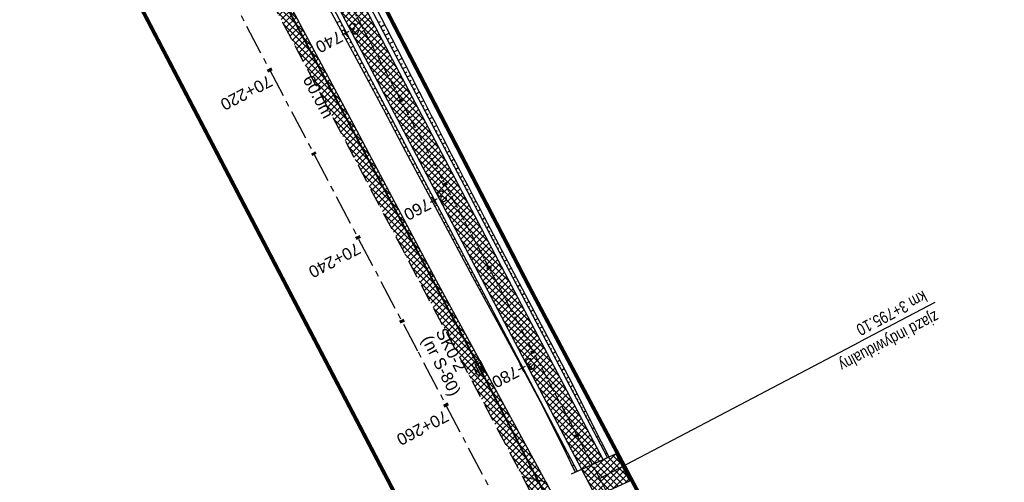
# Model space of a CAD drawing. Header units: metres. Extents: x 7529682 to 7533711, y 5721186 to 5727842.
# Tile 15 of 110: x 7531423 to 7531527, y 5724446 to 5724494. Entities that reach past the tile are written whole.
import ezdxf

# ---------------------------------------------------------------- set-up
doc = ezdxf.new("R2010")
doc.units = ezdxf.units.M
for name, pattern in [('817-dzialki-09-05-04$0$HIDDEN', [0.375, 0.25, -0.125]), ('CENTER', [50.8, 31.75, -6.35, 6.35, -6.35]), ('HIDDEN', [9.525, 6.35, -3.175])]:
    doc.linetypes.add(name, pattern=pattern)
for name, color, linetype in [('C-DROGI-SYTUACJA-ETYKIETY', 7, 'Continuous'), ('D-hatch-pobocza', 131, 'Continuous'), ('D-hatch-zjazdy-BA', 244, 'Continuous'), ('D-hatch-zjazdy-kruszywo', 111, 'Continuous'), ('D-pobocza', 7, 'Continuous'), ('D-skarpa', 7, 'Continuous'), ('D-skarpa-kreskowanie', 7, 'Continuous')]:
    doc.layers.add(name, color=color, linetype=linetype)
doc.layers.add('D-hatch-ciag-pieszo-rowerowy', color=7, linetype='Continuous', lineweight=13, true_color=0xff9f80)
doc.layers.add('D-LR-etap-III', color=7, linetype='817-dzialki-09-05-04$0$HIDDEN', lineweight=50, true_color=0xff1aff)
for name, color, linetype, lineweight in [('D-krawędzie', 7, 'Continuous', 30), ('D-obrzeża', 7, 'Continuous', 30), ('D-oś', 10, 'CENTER', 30), ('D-zjazdy', 7, 'Continuous', 30), ('D-zjazdy-opis', 7, 'Continuous', 30), ('Sieci-T-kanal technologiczny', 4, 'kt kanał technologiczny', 30)]:
    doc.layers.add(name, color=color, linetype=linetype, lineweight=lineweight)
for name, color, linetype, true_color in [('D-opis-KT-dlugosci', 7, 'Continuous', 0xff8000), ('D-opis-KT-studnie', 7, 'Continuous', 0xff8000), ('poprzeczki', 7, 'Continuous', 0x0000c7)]:
    doc.layers.add(name, color=color, linetype=linetype, true_color=true_color)
doc.styles.add('2mm08', font='arial.ttf', dxfattribs={"width": 0.8})
doc.styles.add('ARIAL', font='arial.ttf', dxfattribs={"height": 1})
doc.styles.get("Standard").update_dxf_attribs({"font": 'arial.ttf'})
doc.linetypes.add('kt kanał technologiczny', pattern='A,1,-0.8,["kt",Standard,S=0.5,R=0,X=-0.7,Y=-0.15],-0.3', length=2.1)
pattern_1 = [(45, (0.88535, 0.46493), (-0.33675960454, 0.33675960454), []), (135, (0.88535, 0.46493), (-0.33675960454, -0.33675960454), [])]
pattern_2 = [(45, (0, 0), (-0.33675960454, 0.33675960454), []), (135, (0, 0), (-0.33675960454, -0.33675960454), [])]

# ---------------------------------------------------------------- blocks, each defined once
blk = doc.blocks.new('AeccTickLine')
at = {"color": 0, "linetype": 'ByBlock', "lineweight": -2}
blk.add_line((0, 1), (0, -1), dxfattribs=at)
blk = doc.blocks.new('SKR2')
at = {"layer": 'Sieci-T-kanal technologiczny', "color": 2, "lineweight": 25}
for points in [[(0.03, -0.19), (0.96, -1.15), (0.28, -1.81), (-0.65, -0.84)], [(-0.04, -0.54), (0.61, -1.21), (0.23, -1.57), (-0.41, -0.9)]]:
    blk.add_lwpolyline(points, close=True, dxfattribs=at)
blk.add_lwpolyline([(-0.09, -1.23), (0.28, -0.87)], dxfattribs=at)

msp = doc.modelspace()

# ---------------------------------------------------------------- hatches: boundary and pattern name
at = {"layer": 'D-hatch-ciag-pieszo-rowerowy'}
h = msp.add_hatch(dxfattribs=at)
h.set_pattern_fill('ANSI37', color=256, scale=0.15, style=0)
h.set_pattern_definition(pattern_1)
h.paths.add_polyline_path([(7531426, 5724559.81), (7531399.69, 5724609.94), (7531381.17, 5724645.4), (7531371.15, 5724664.43), (7531369.29, 5724662.58), (7531378.96, 5724644.24), (7531397.48, 5724608.78), (7531423.79, 5724558.65), (7531445.04, 5724518.38), (7531473.71, 5724463.87), (7531482.59, 5724446.95), (7531484.87, 5724447.99), (7531475.92, 5724465.03), (7531447.25, 5724519.54)])
at = {"layer": 'D-hatch-pobocza'}
h = msp.add_hatch(dxfattribs=at)
h.set_pattern_fill('ANSI37', color=256, scale=0.15, style=0)
h.set_pattern_definition(pattern_2)
h.paths.add_polyline_path([(7531410.67, 5724574.2), (7531398.06, 5724598.28), (7531373.71, 5724644.55), (7531366.18, 5724659.13), (7531365.97, 5724658.89), (7531365.5, 5724656.92), (7531373.64, 5724641.45), (7531392.16, 5724606), (7531418.48, 5724555.85), (7531439.73, 5724515.58), (7531476.36, 5724446.19), (7531478.83, 5724445.63), (7531467.27, 5724466.87), (7531457.65, 5724485.09), (7531437.94, 5724521.98), (7531423.89, 5724548.61)])
at = {"layer": 'D-hatch-zjazdy-BA'}
h = msp.add_hatch(dxfattribs=at)
h.set_pattern_fill('ANSI37', color=256, scale=0.15, style=0)
h.set_pattern_definition(pattern_1)
h.paths.add_polyline_path([(7531484.1, 5724444.07), (7531487.63, 5724445.72), (7531486.23, 5724448.6), (7531482.59, 5724446.95)])
at = {"layer": 'D-hatch-zjazdy-kruszywo'}
h = msp.add_hatch(dxfattribs=at)
h.set_pattern_fill('ANSI37', color=256, scale=0.15, style=0)
h.set_pattern_definition(pattern_2)
h.paths.add_polyline_path([(7531478.83, 5724445.63), (7531476.36, 5724446.19), (7531479.93, 5724439.39), (7531481.15, 5724441.17)])

# ---------------------------------------------------------------- linework, layer by layer
at = {"layer": 'D-krawędzie', "linetype": 'HIDDEN', "ltscale": 0.3, "flags": 128}
msp.add_lwpolyline([(7530572.01, 5726166.06), (7530599.74, 5726113.52), (7530641.56, 5726032.01), (7530660.96, 5725995.07), (7530689.13, 5725941.54), (7530707.34, 5725907.03), (7530725.26, 5725873.09), (7530743.97, 5725837.65), (7530770.53, 5725787.12), (7530787.86, 5725754.27), (7530809.9, 5725712.54), (7530824.74, 5725684.39), (7530840.86, 5725653.69), (7530860.68, 5725616.15), (7530865.28, 5725607.39), (7530878.05, 5725583.08), (7530918.17, 5725507.18), (7530950.16, 5725446.31), (7530993.42, 5725364.26), (7531022.77, 5725308.72), (7531053.81, 5725249.87), (7531081.17, 5725197.87), (7531103.9, 5725154.54), (7531128.12, 5725108.45), (7531149.3, 5725068.25), (7531167.38, 5725033.77), (7531197.16, 5724976.99), (7531228.15, 5724918.03), (7531253.15, 5724870.49), (7531286.8, 5724806.65), (7531306.74, 5724768.66), (7531335.09, 5724714.65), (7531357.32, 5724672.44), (7531373.64, 5724641.45), (7531392.16, 5724606), (7531418.48, 5724555.85), (7531439.73, 5724515.58), (7531476.36, 5724446.19), (7531491.8, 5724416.76), (7531531.9, 5724339.93), (7531557.23, 5724291.66), (7531569.85, 5724267.58), (7531591.38, 5724226.55), (7531610, 5724191.1), (7531616.88, 5724178), (7531629.98, 5724153.03), (7531641.01, 5724132.02), (7531664.91, 5724087.62), (7531677.64, 5724064.79), (7531683.11, 5724054.99), (7531686.75, 5724048.18), (7531695.45, 5724031.7), (7531703.75, 5724015.92), (7531709.21, 5724005.51), (7531719.39, 5723986.15), (7531726.3, 5723973), (7531732.74, 5723960.74), (7531735.13, 5723956.19)], dxfattribs=at)
at = {"layer": 'D-LR-etap-III', "ltscale": 10, "flags": 128}
msp.add_lwpolyline([(7531750.47, 5723895.1, 0.4, 0.4, 0), (7531750.5, 5723895.13, 0.4, 0.4, 0), (7531682.71, 5724022.92, 0.4, 0.4, 0), (7531619.18, 5724147.2, 0.4, 0.4, 0), (7531592.31, 5724198.49, 0.4, 0.4, 0), (7531553.26, 5724272.92, 0.4, 0.4, 0), (7531504.02, 5724366.79, 0.4, 0.4, 0), (7531482.09, 5724407.62, 0.4, 0.4, 0), (7531412.35, 5724541.18, 0.4, 0.4, 0), (7531388.46, 5724586.93, 0.4, 0.4, 0), (7531345.12, 5724669.94, 0.4, 0.4, 0), (7531127.66, 5725081.67, 0.4, 0.4, 0), (7531059.25, 5725211.04, 0.4, 0.4, 0), (7531008.01, 5725307.95, 0.4, 0.4, 0), (7530964.18, 5725390.84, 0.4, 0.4, 0), (7530914.56, 5725484.68, 0.4, 0.4, 0), (7530865.24, 5725577.49, 0.4, 0.4, 0), (7530840.09, 5725624.06, 0.4, 0.4, 0), (7530802.56, 5725694.92, 0.4, 0.4, 0), (7530755.54, 5725787.51, 0.4, 0.4, 0), (7530708.72, 5725876.3, 0.4, 0.4, 0), (7530695.12, 5725902.09, 0.4, 0.4, 0), (7530642.91, 5726001.08, 0.4, 0.4, 0), (7530634.93, 5726016.15, 0.4, 0.4, 0), (7530610.82, 5726061.93, 0.4, 0.4, 0), (7530610.82, 5726061.93, 0.4, 0.4, 0), (7530607.21, 5726063.51, 0.4, 0.4, 0), (7530597.42, 5726080.68, 0.4, 0.4, 0), (7530591.16, 5726088.44, 0.4, 0.4, 0), (7530581.28, 5726107.21, 0.4, 0.4, 0), (7530571.29, 5726130.56, 0.4, 0.4, 0), (7530549.55, 5726171.53, 0.4, 0.4, 0), (7530531.01, 5726206.47, 0.4, 0.4, 0), (7530516.46, 5726236.02, 0.4, 0.4, 0), (7530500.8, 5726266.14, 0.4, 0.4, 0), (7530491.35, 5726283.94, 0.4, 0.4, 0), (7530482.4, 5726303.41, 0.4, 0.4, 0), (7530482.4, 5726303.41, 0.4, 0.4, 0), (7530450.41, 5726357.28, 0.4, 0.4, 0), (7530397.76, 5726458.5, 0.4, 0.4, 0), (7530334.71, 5726583.66, 0.4, 0.4, 0), (7530303.94, 5726645.17, 0.4, 0.4, 0), (7530300.51, 5726651.78, 0.4, 0.4, 0), (7530289.21, 5726671.97, 0.4, 0.4, 0), (7530281.54, 5726685.57, 0.4, 0.4, 0), (7530261.37, 5726724.16, 0.4, 0.4, 0), (7530254.03, 5726738.21, 0.4, 0.4, 0), (7530197.22, 5726845.06, 0.4, 0.4, 0), (7530194.71, 5726849.15, 0.4, 0.4, 0), (7530195.92, 5726850.75, 0.4, 0.4, 0), (7530170.55, 5726892.96, 0.4, 0.4, 0), (7530143.17, 5726945.07, 0.4, 0.4, 0), (7530105.06, 5727018.32, 0.4, 0.4, 0), (7530100.06, 5727027.16, 0.4, 0.4, 0), (7530062.32, 5727099.63, 0.4, 0.4, 0), (7530015.38, 5727189.42, 0.4, 0.4, 0), (7529983.21, 5727250.21, 0.4, 0.4, 0), (7529953.28, 5727306.75, 0.4, 0.4, 0), (7529900.67, 5727406.16, 0.4, 0.4, 0), (7529890.63, 5727425.13, 0.4, 0.4, 0), (7529875.16, 5727454.43, 0.4, 0.4, 0), (7529857.56, 5727487.79, 0.4, 0.4, 0), (7529835.19, 5727530.19, 0.4, 0.4, 0), (7529811.74, 5727574.66, 0.4, 0.4, 0), (7529792.1, 5727611.92, 0.4, 0.4, 0), (7529768.07, 5727657.47, 0.4, 0.4, 0), (7529755.21, 5727682.13, 0.4, 0.4, 0), (7529753.31, 5727681.13, 0.4, 0.4, 0), (7529739.21, 5727707.77, 0.4, 0.4, 0), (7529735.39, 5727711.25, 0.4, 0.4, 0), (7529725.42, 5727730.2, 0.4, 0.4, 0), (7529723.55, 5727729.88, 0.4, 0.4, 0), (7529695.57, 5727782.93, 0.4, 0.4, 0), (7529717.68, 5727794.02, 0.4, 0.4, 0), (7529736.27, 5727758.65, 0.4, 0.4, 0), (7529736.27, 5727758.65, 0.4, 0.4, 0), (7529744.51, 5727750.41, 0.4, 0.4, 0), (7529744.51, 5727750.41, 0.4, 0.4, 0), (7529750.28, 5727738.55, 0.4, 0.4, 0), (7529777.11, 5727687.57, 0.4, 0.4, 0), (7529796.52, 5727651.33, 0.4, 0.4, 0), (7529814.94, 5727616.79, 0.4, 0.4, 0), (7529839.01, 5727572.3, 0.4, 0.4, 0), (7529860.62, 5727532.51, 0.4, 0.4, 0), (7529882.35, 5727491.5, 0.4, 0.4, 0), (7529904.87, 5727449.1, 0.4, 0.4, 0), (7529920.75, 5727418.88, 0.4, 0.4, 0), (7529946.68, 5727368.55, 0.4, 0.4, 0), (7529972.02, 5727320.57, 0.4, 0.4, 0), (7529987.74, 5727290.15, 0.4, 0.4, 0), (7529996.5, 5727273.66, 0.4, 0.4, 0), (7530017.54, 5727234.2, 0.4, 0.4, 0), (7530033.05, 5727204.86, 0.4, 0.4, 0), (7530051.62, 5727170.22, 0.4, 0.4, 0), (7530069.28, 5727137.02, 0.4, 0.4, 0), (7530089.39, 5727097.53, 0.4, 0.4, 0), (7530109.71, 5727060.75, 0.4, 0.4, 0), (7530136.77, 5727011.64, 0.4, 0.4, 0), (7530162.45, 5726962.74, 0.4, 0.4, 0), (7530187.67, 5726916.99, 0.4, 0.4, 0), (7530207.82, 5726879.34, 0.4, 0.4, 0), (7530230.63, 5726834.52, 0.4, 0.4, 0), (7530262.29, 5726776.62, 0.4, 0.4, 0), (7530277.51, 5726760.21, 0.4, 0.4, 0), (7530286.04, 5726744.11, 0.4, 0.4, 0), (7530288.1, 5726735.88, 0.4, 0.4, 0), (7530290.39, 5726725.05, 0.4, 0.4, 0), (7530296.18, 5726713.58, 0.4, 0.4, 0), (7530302.73, 5726701.18, 0.4, 0.4, 0), (7530325.69, 5726657.47, 0.4, 0.4, 0), (7530343.24, 5726623.65, 0.4, 0.4, 0), (7530360.23, 5726591.75, 0.4, 0.4, 0), (7530383.21, 5726548.06, 0.4, 0.4, 0), (7530406.02, 5726503.61, 0.4, 0.4, 0), (7530427.46, 5726462.62, 0.4, 0.4, 0), (7530447.93, 5726424.39, 0.4, 0.4, 0), (7530471.13, 5726379.92, 0.4, 0.4, 0), (7530490.5, 5726343.03, 0.4, 0.4, 0), (7530509.5, 5726306.73, 0.4, 0.4, 0), (7530529.89, 5726267.24, 0.4, 0.4, 0), (7530543.85, 5726238.99, 0.4, 0.4, 0), (7530554.81, 5726218.94, 0.4, 0.4, 0), (7530559.03, 5726212.22, 0.4, 0.4, 0), (7530563.06, 5726206.41, 0.4, 0.4, 0), (7530566.93, 5726200.46, 0.4, 0.4, 0), (7530569.77, 5726194.9, 0.4, 0.4, 0), (7530571.47, 5726191.28, 0.4, 0.4, 0), (7530572.84, 5726188.02, 0.4, 0.4, 0), (7530575.3, 5726182.03, 0.4, 0.4, 0), (7530579.74, 5726173.31, 0.4, 0.4, 0), (7530583.3, 5726167.41, 0.4, 0.4, 0), (7530593.4, 5726163.33, 0.4, 0.4, 0), (7530598.62, 5726155.26, 0.4, 0.4, 0), (7530608.26, 5726140.5, 0.4, 0.4, 0), (7530603.27, 5726136.83, 0.4, 0.4, 0), (7530606.53, 5726131.84, 0.4, 0.4, 0), (7530604.24, 5726124.22, 0.4, 0.4, 0), (7530605.85, 5726121.63, 0.4, 0.4, 0), (7530608.97, 5726116.16, 0.4, 0.4, 0), (7530618.11, 5726097.79, 0.4, 0.4, 0), (7530651.21, 5726034.96, 0.4, 0.4, 0), (7530670.24, 5725998.61, 0.4, 0.4, 0), (7530698.08, 5725945.95, 0.4, 0.4, 0), (7530716.51, 5725911.31, 0.4, 0.4, 0), (7530735.22, 5725875.67, 0.4, 0.4, 0), (7530752.5, 5725842.15, 0.4, 0.4, 0), (7530778.31, 5725793.5, 0.4, 0.4, 0), (7530797.5, 5725756.38, 0.4, 0.4, 0), (7530812.52, 5725728.29, 0.4, 0.4, 0), (7530820.04, 5725713.16, 0.4, 0.4, 0), (7530822.42, 5725710.19, 0.4, 0.4, 0), (7530833.15, 5725688.8, 0.4, 0.4, 0), (7530849.63, 5725656.16, 0.4, 0.4, 0), (7530867.98, 5725621.96, 0.4, 0.4, 0), (7530872.63, 5725612.89, 0.4, 0.4, 0), (7530880.35, 5725597.59, 0.4, 0.4, 0), (7530883.84, 5725593.39, 0.4, 0.4, 0), (7530891.78, 5725587.76, 0.4, 0.4, 0), (7530895.04, 5725584.28, 0.4, 0.4, 0), (7530897.03, 5725580.94, 0.4, 0.4, 0), (7530900.95, 5725579.95, 0.4, 0.4, 0), (7530904.81, 5725571.98, 0.4, 0.4, 0), (7530903.68, 5725568.57, 0.4, 0.4, 0), (7530908.9, 5725558.84, 0.4, 0.4, 0), (7530910.25, 5725545.67, 0.4, 0.4, 0), (7530912.87, 5725538.65, 0.4, 0.4, 0), (7530945.28, 5725478.46, 0.4, 0.4, 0), (7530959.69, 5725450.25, 0.4, 0.4, 0), (7531002.83, 5725368.19, 0.4, 0.4, 0), (7531044.7, 5725290.31, 0.4, 0.4, 0), (7531064.1, 5725253.21, 0.4, 0.4, 0), (7531083.01, 5725216.68, 0.4, 0.4, 0), (7531113.01, 5725158.47, 0.4, 0.4, 0), (7531137.36, 5725113.07, 0.4, 0.4, 0), (7531150.83, 5725086.71, 0.4, 0.4, 0), (7531159.75, 5725076.64, 0.4, 0.4, 0), (7531166.31, 5725074.58, 0.4, 0.4, 0), (7531172.29, 5725062.58, 0.4, 0.4, 0), (7531170.59, 5725055.61, 0.4, 0.4, 0), (7531173.73, 5725044.08, 0.4, 0.4, 0), (7531215.34, 5724964.86, 0.4, 0.4, 0), (7531238.05, 5724921.68, 0.4, 0.4, 0), (7531262.39, 5724875.28, 0.4, 0.4, 0), (7531295.59, 5724811.27, 0.4, 0.4, 0), (7531348.49, 5724712.36, 0.4, 0.4, 0), (7531363.74, 5724682.68, 0.4, 0.4, 0), (7531366.99, 5724675.87, 0.4, 0.4, 0), (7531382.54, 5724646.11, 0.4, 0.4, 0), (7531401.3, 5724610.87, 0.4, 0.4, 0), (7531428.96, 5724558.86, 0.4, 0.4, 0), (7531449.11, 5724520.4, 0.4, 0.4, 0), (7531477.29, 5724465.83, 0.4, 0.4, 0), (7531501, 5724421.11, 0.4, 0.4, 0), (7531512.12, 5724400.55, 0.4, 0.4, 0), (7531513.78, 5724396.76, 0.4, 0.4, 0), (7531526.32, 5724379.39, 0.4, 0.4, 0), (7531566.78, 5724302.74, 0.4, 0.4, 0), (7531612.28, 5724225.61, 0.4, 0.4, 0), (7531620.49, 5724210.55, 0.4, 0.4, 0), (7531631.58, 5724196.26, 0.4, 0.4, 0), (7531653.48, 5724152.43, 0.4, 0.4, 0), (7531661.15, 5724128.49, 0.4, 0.4, 0), (7531673.88, 5724101.19, 0.4, 0.4, 0), (7531684.69, 5724081.18, 0.4, 0.4, 0), (7531699.21, 5724051.17, 0.4, 0.4, 0), (7531704.03, 5724040.58, 0.4, 0.4, 0), (7531704.03, 5724040.58, 0.4, 0.4, 0), (7531703.91, 5724037.17, 0.4, 0.4, 0), (7531736.42, 5723969.23, 0.4, 0.4, 0), (7531738.29, 5723967.7, 0.4, 0.4, 0), (7531742.18, 5723962.35, 0.4, 0.4, 0), (7531744.29, 5723958.62, 0.4, 0.4, 0), (7531755.39, 5723944.19, 0.4, 0.4, 0), (7531758.69, 5723936.76, 0.4, 0.4, 0), (7531780.08, 5723929.25, 0.4, 0.4, 0), (7531792.61, 5723906.34, 0.4, 0.4, 0), (7531792.61, 5723906.34, 0.4, 0.4, 0), (7531756.96, 5723883.06, 0.4, 0.4, 0), (7531750.46, 5723895.13, 0.4, 0.4, 0), (7531750.46, 5723895.13, 0, 0, 0)], format="xyseb", dxfattribs=at)
at = {"layer": 'D-obrzeża'}
msp.add_lwpolyline([(7531162.55, 5725061.32), (7531165.88, 5725054.96, -0.068574), (7531167.27, 5725051.11), (7531167.91, 5725048.07, 0.068789), (7531170.7, 5725040.34), (7531202.52, 5724979.8), (7531233.7, 5724920.95), (7531258.82, 5724873.47), (7531292.22, 5724809.51), (7531312.05, 5724771.45), (7531340.42, 5724719.34, -0.00902), (7531345.43, 5724709.74), (7531362.63, 5724675.23), (7531378.96, 5724644.24), (7531397.48, 5724608.78), (7531423.79, 5724558.65), (7531445.04, 5724518.38), (7531473.71, 5724463.87), (7531497.09, 5724419.32), (7531505.91, 5724402.51, -0.033171), (7531508.59, 5724396.45), (7531511.25, 5724389.16)], format="xyb", dxfattribs=at)
msp.add_lwpolyline([(7531484.87, 5724447.99), (7531475.92, 5724465.03), (7531447.25, 5724519.54), (7531426, 5724559.81), (7531399.69, 5724609.94), (7531381.17, 5724645.4), (7531371.15, 5724664.43)], dxfattribs=at)
at = {"layer": 'D-oś', "ltscale": 0.03}
msp.add_lwpolyline([(7531156.87, 5725074.83), (7531166.99, 5725055.55, -0.068732), (7531168.48, 5725051.43), (7531169.1, 5725048.5, 0.068783), (7531171.89, 5725040.78), (7531203.62, 5724980.38), (7531234.8, 5724921.53), (7531259.93, 5724874.06), (7531293.33, 5724810.09), (7531313.16, 5724772.03), (7531341.53, 5724719.92, -0.009023), (7531346.53, 5724710.32), (7531363.73, 5724675.82), (7531380.06, 5724644.82), (7531398.58, 5724609.36), (7531424.9, 5724559.23), (7531446.14, 5724518.96), (7531474.82, 5724464.45), (7531498.2, 5724419.9)], format="xyb", dxfattribs=at)
at = {"layer": 'D-oś', "ltscale": 0.1}
msp.add_lwpolyline([(7531488.68, 5724414.9), (7531465.3, 5724459.45), (7531436.63, 5724513.95), (7531415.38, 5724554.22), (7531389.06, 5724604.38), (7531370.55, 5724639.83), (7531354.22, 5724670.81), (7531332, 5724713.02), (7531303.64, 5724767.04), (7531283.7, 5724805.02), (7531250.06, 5724868.86), (7531225.05, 5724916.41), (7531194.07, 5724975.36), (7531164.28, 5725032.14), (7531146.2, 5725066.62)], dxfattribs=at)
at = {"layer": 'D-pobocza'}
for points in [[(7531485.33, 5724448.19), (7531476.36, 5724465.27), (7531447.69, 5724519.78), (7531426.45, 5724560.04), (7531400.13, 5724610.17), (7531381.61, 5724645.64), (7531371.52, 5724664.79)], [(7531369.22, 5724661.65), (7531378.52, 5724644.01), (7531397.03, 5724608.55), (7531423.35, 5724558.41), (7531444.59, 5724518.14), (7531473.27, 5724463.64), (7531482.13, 5724446.75)], [(7531478.83, 5724445.63), (7531467.27, 5724466.87), (7531457.65, 5724485.09), (7531437.94, 5724521.98), (7531423.89, 5724548.61), (7531410.67, 5724574.2), (7531398.06, 5724598.28), (7531373.71, 5724644.55), (7531366.18, 5724659.13)]]:
    msp.add_lwpolyline(points, dxfattribs=at)
at = {"layer": 'D-skarpa', "linetype": 'Continuous'}
msp.add_lwpolyline([(7531428.6, 5724557.95), (7531448.32, 5724520.11), (7531449.39, 5724518.04), (7531451.7, 5724513.6), (7531454, 5724509.16), (7531460.85, 5724495.82), (7531463.14, 5724491.37), (7531465.42, 5724486.92, 0.004192), (7531472.33, 5724473.61), (7531476.66, 5724465.42), (7531477.01, 5724464.77), (7531479.34, 5724460.35), (7531481.64, 5724455.91), (7531483.86, 5724451.43), (7531485.47, 5724448.26)], format="xyb", dxfattribs=at)
msp.add_lwpolyline([(7531423.97, 5724555.51), (7531426.2, 5724551.03), (7531428.54, 5724546.61), (7531430.91, 5724542.21), (7531433.27, 5724537.8), (7531437.98, 5724528.98), (7531440.34, 5724524.57), (7531442.72, 5724520.18), (7531443.99, 5724517.83), (7531445.1, 5724515.78), (7531459.33, 5724489.37), (7531461.69, 5724484.96), (7531464.02, 5724480.54), (7531468.72, 5724471.71), (7531471.08, 5724467.3), (7531473.12, 5724463.56), (7531473.48, 5724462.91), (7531475.87, 5724458.53), (7531478.24, 5724454.12), (7531480.47, 5724449.65), (7531481.92, 5724446.65)], dxfattribs=at)
at = {"layer": 'D-skarpa-kreskowanie', "linetype": 'Continuous'}
for p, q in [((7531457.13, 5724494.32, 108.97), (7531456.76, 5724494.13, 108.7)), ((7531457.36, 5724493.88, 108.97), (7531457.18, 5724493.79, 108.84)), ((7531461.16, 5724494.16, 109.1), (7531461.38, 5724494.27, 108.94)), ((7531461.4, 5724493.72, 109.1), (7531461.82, 5724493.94, 108.78)), ((7531457.59, 5724493.44, 108.97), (7531457.24, 5724493.25, 108.71)), ((7531457.82, 5724492.99, 108.97), (7531457.65, 5724492.9, 108.84)), ((7531461.63, 5724493.28, 109.1), (7531461.84, 5724493.39, 108.94)), ((7531461.86, 5724492.83, 109.1), (7531462.28, 5724493.05, 108.79)), ((7531458.06, 5724492.55, 108.97), (7531457.71, 5724492.37, 108.71)), ((7531458.29, 5724492.11, 108.97), (7531458.12, 5724492.02, 108.84)), ((7531458.52, 5724491.67, 108.97), (7531458.19, 5724491.49, 108.72)), ((7531462.1, 5724492.39, 109.1), (7531462.3, 5724492.5, 108.95)), ((7531462.33, 5724491.95, 109.1), (7531462.73, 5724492.16, 108.8)), ((7531462.56, 5724491.51, 109.1), (7531462.76, 5724491.61, 108.95)), ((7531458.75, 5724491.22, 108.97), (7531458.59, 5724491.14, 108.85)), ((7531458.99, 5724490.78, 108.97), (7531458.66, 5724490.61, 108.73)), ((7531462.79, 5724491.06, 109.1), (7531463.19, 5724491.27, 108.8)), ((7531463.03, 5724490.62, 109.1), (7531463.22, 5724490.73, 108.95)), ((7531459.22, 5724490.34, 108.97), (7531459.06, 5724490.25, 108.85)), ((7531459.45, 5724489.9, 108.97), (7531459.14, 5724489.73, 108.73)), ((7531459.69, 5724489.45, 108.97), (7531459.53, 5724489.37, 108.85)), ((7531463.26, 5724490.18, 109.1), (7531463.65, 5724490.38, 108.81)), ((7531463.49, 5724489.74, 109.1), (7531463.68, 5724489.84, 108.96)), ((7531463.72, 5724489.29, 109.1), (7531464.1, 5724489.49, 108.81)), ((7531459.92, 5724489.01, 108.97), (7531459.61, 5724488.85, 108.74)), ((7531460.15, 5724488.57, 108.97), (7531460, 5724488.49, 108.85)), ((7531463.96, 5724488.85, 109.1), (7531464.14, 5724488.95, 108.96)), ((7531464.19, 5724488.41, 109.1), (7531464.56, 5724488.6, 108.82)), ((7531460.38, 5724488.13, 108.97), (7531460.08, 5724487.97, 108.74)), ((7531460.62, 5724487.68, 108.97), (7531460.47, 5724487.61, 108.86)), ((7531464.42, 5724487.97, 109.1), (7531464.61, 5724488.06, 108.96)), ((7531464.66, 5724487.52, 109.1), (7531465.02, 5724487.71, 108.83)), ((7531460.85, 5724487.24, 108.97), (7531460.55, 5724487.08, 108.75)), ((7531461.08, 5724486.8, 108.97), (7531460.93, 5724486.72, 108.86)), ((7531461.32, 5724486.36, 108.97), (7531461.02, 5724486.2, 108.75)), ((7531464.89, 5724487.08, 109.1), (7531465.07, 5724487.18, 108.96)), ((7531465.12, 5724486.64, 109.1), (7531465.47, 5724486.83, 108.83)), ((7531461.55, 5724485.91, 108.97), (7531461.4, 5724485.84, 108.86)), ((7531461.78, 5724485.47, 108.97), (7531461.49, 5724485.32, 108.75)), ((7531465.35, 5724486.2, 109.1), (7531465.53, 5724486.29, 108.97)), ((7531465.59, 5724485.75, 109.1), (7531465.93, 5724485.94, 108.84)), ((7531465.82, 5724485.31, 109.1), (7531465.99, 5724485.4, 108.97)), ((7531462.01, 5724485.03, 108.97), (7531461.87, 5724484.95, 108.86)), ((7531462.25, 5724484.59, 108.97), (7531461.96, 5724484.44, 108.76)), ((7531466.05, 5724484.87, 109.1), (7531466.39, 5724485.05, 108.84)), ((7531466.29, 5724484.43, 109.1), (7531466.45, 5724484.51, 108.97)), ((7531462.48, 5724484.14, 108.97), (7531462.34, 5724484.07, 108.86)), ((7531462.71, 5724483.7, 108.97), (7531462.43, 5724483.55, 108.76)), ((7531462.94, 5724483.26, 108.97), (7531462.8, 5724483.19, 108.86)), ((7531466.52, 5724483.98, 109.1), (7531466.85, 5724484.16, 108.85)), ((7531466.75, 5724483.54, 109.1), (7531466.91, 5724483.63, 108.98)), ((7531466.98, 5724483.1, 109.1), (7531467.3, 5724483.27, 108.86)), ((7531463.18, 5724482.82, 108.97), (7531462.9, 5724482.67, 108.76)), ((7531463.41, 5724482.37, 108.97), (7531463.27, 5724482.3, 108.86)), ((7531467.22, 5724482.66, 109.1), (7531467.37, 5724482.74, 108.98)), ((7531467.45, 5724482.21, 109.1), (7531467.76, 5724482.38, 108.86)), ((7531463.64, 5724481.93, 108.97), (7531463.37, 5724481.79, 108.76)), ((7531463.88, 5724481.49, 108.97), (7531463.74, 5724481.42, 108.86)), ((7531467.68, 5724481.77, 109.1), (7531467.84, 5724481.85, 108.98)), ((7531467.91, 5724481.33, 109.1), (7531468.22, 5724481.49, 108.86)), ((7531464.11, 5724481.05, 108.97), (7531463.83, 5724480.9, 108.76)), ((7531464.34, 5724480.6, 108.97), (7531464.2, 5724480.53, 108.86)), ((7531464.57, 5724480.16, 108.97), (7531464.3, 5724480.02, 108.76)), ((7531468.15, 5724480.89, 109.1), (7531468.3, 5724480.97, 108.98)), ((7531468.38, 5724480.44, 109.1), (7531468.69, 5724480.61, 108.86)), ((7531468.61, 5724480, 109.1), (7531468.77, 5724480.08, 108.98)), ((7531464.81, 5724479.72, 108.97), (7531464.67, 5724479.65, 108.86)), ((7531465.04, 5724479.28, 108.97), (7531464.77, 5724479.14, 108.76)), ((7531468.85, 5724479.56, 109.1), (7531469.15, 5724479.72, 108.86)), ((7531469.08, 5724479.12, 109.1), (7531469.23, 5724479.2, 108.98)), ((7531465.27, 5724478.83, 108.97), (7531465.14, 5724478.76, 108.87)), ((7531465.51, 5724478.39, 108.97), (7531465.24, 5724478.25, 108.77)), ((7531469.31, 5724478.67, 109.1), (7531469.62, 5724478.84, 108.86)), ((7531469.54, 5724478.23, 109.1), (7531469.7, 5724478.31, 108.98)), ((7531465.74, 5724477.95, 108.97), (7531465.61, 5724477.88, 108.87)), ((7531465.97, 5724477.51, 108.97), (7531465.71, 5724477.37, 108.77)), ((7531466.2, 5724477.06, 108.97), (7531466.07, 5724477, 108.87)), ((7531469.78, 5724477.79, 109.09), (7531470.08, 5724477.95, 108.87)), ((7531470.01, 5724477.35, 109.09), (7531470.16, 5724477.43, 108.98)), ((7531470.24, 5724476.9, 109.09), (7531470.54, 5724477.06, 108.87)), ((7531466.44, 5724476.62, 108.97), (7531466.18, 5724476.49, 108.77)), ((7531466.67, 5724476.18, 108.96), (7531466.54, 5724476.11, 108.87)), ((7531470.48, 5724476.46, 109.09), (7531470.62, 5724476.54, 108.98)), ((7531470.71, 5724476.02, 109.09), (7531471, 5724476.17, 108.87)), ((7531466.9, 5724475.74, 108.96), (7531466.65, 5724475.6, 108.77)), ((7531467.13, 5724475.29, 108.96), (7531467.01, 5724475.23, 108.87)), ((7531470.94, 5724475.58, 109.09), (7531471.09, 5724475.65, 108.98)), ((7531471.17, 5724475.13, 109.09), (7531471.46, 5724475.28, 108.88)), ((7531467.37, 5724474.85, 108.96), (7531467.12, 5724474.72, 108.78)), ((7531467.6, 5724474.41, 108.96), (7531467.48, 5724474.34, 108.87)), ((7531467.83, 5724473.97, 108.96), (7531467.59, 5724473.84, 108.78)), ((7531471.41, 5724474.69, 109.09), (7531471.55, 5724474.77, 108.99)), ((7531471.64, 5724474.25, 109.09), (7531471.92, 5724474.4, 108.88)), ((7531471.87, 5724473.81, 109.09), (7531472.01, 5724473.88, 108.99)), ((7531468.07, 5724473.52, 108.96), (7531467.94, 5724473.46, 108.87)), ((7531468.3, 5724473.08, 108.96), (7531468.06, 5724472.96, 108.78)), ((7531472.1, 5724473.36, 109.09), (7531472.38, 5724473.51, 108.89)), ((7531472.34, 5724472.92, 109.09), (7531472.48, 5724472.99, 108.99)), ((7531468.53, 5724472.64, 108.96), (7531468.41, 5724472.58, 108.87)), ((7531468.76, 5724472.2, 108.96), (7531468.53, 5724472.07, 108.79)), ((7531472.57, 5724472.48, 109.09), (7531472.85, 5724472.63, 108.88)), ((7531472.8, 5724472.04, 109.09), (7531472.94, 5724472.11, 108.99)), ((7531469, 5724471.75, 108.96), (7531468.88, 5724471.69, 108.87)), ((7531469.23, 5724471.31, 108.96), (7531469, 5724471.19, 108.79)), ((7531469.46, 5724470.87, 108.96), (7531469.35, 5724470.81, 108.88)), ((7531473.04, 5724471.59, 109.09), (7531473.32, 5724471.74, 108.88)), ((7531473.27, 5724471.15, 109.09), (7531473.41, 5724471.23, 108.99)), ((7531473.5, 5724470.71, 109.09), (7531473.78, 5724470.86, 108.88)), ((7531469.7, 5724470.43, 108.96), (7531469.47, 5724470.31, 108.79)), ((7531469.93, 5724469.98, 108.96), (7531469.82, 5724469.93, 108.88)), ((7531473.73, 5724470.27, 109.09), (7531473.88, 5724470.34, 108.98)), ((7531473.97, 5724469.82, 109.09), (7531474.25, 5724469.97, 108.88)), ((7531470.16, 5724469.54, 108.96), (7531469.94, 5724469.43, 108.8)), ((7531470.39, 5724469.1, 108.96), (7531470.29, 5724469.04, 108.88)), ((7531470.63, 5724468.66, 108.96), (7531470.41, 5724468.54, 108.8)), ((7531474.2, 5724469.38, 109.09), (7531474.34, 5724469.46, 108.98)), ((7531474.43, 5724468.94, 109.09), (7531474.72, 5724469.09, 108.87)), ((7531470.86, 5724468.21, 108.96), (7531470.75, 5724468.16, 108.88)), ((7531471.09, 5724467.77, 108.96), (7531470.89, 5724467.66, 108.81)), ((7531474.67, 5724468.5, 109.09), (7531474.81, 5724468.57, 108.98)), ((7531474.9, 5724468.05, 109.09), (7531475.19, 5724468.21, 108.87)), ((7531475.13, 5724467.61, 109.09), (7531475.28, 5724467.69, 108.98)), ((7531471.32, 5724467.33, 108.96), (7531471.22, 5724467.28, 108.88)), ((7531471.56, 5724466.89, 108.96), (7531471.36, 5724466.78, 108.81)), ((7531475.36, 5724467.17, 109.09), (7531475.66, 5724467.32, 108.87)), ((7531475.6, 5724466.73, 109.09), (7531475.74, 5724466.8, 108.98)), ((7531471.79, 5724466.44, 108.96), (7531471.7, 5724466.39, 108.89)), ((7531472.02, 5724466, 108.96), (7531471.84, 5724465.91, 108.82)), ((7531472.26, 5724465.56, 108.96), (7531472.17, 5724465.51, 108.89)), ((7531475.83, 5724466.28, 109.09), (7531476.12, 5724466.44, 108.87)), ((7531476.06, 5724465.84, 109.09), (7531476.21, 5724465.92, 108.98)), ((7531476.29, 5724465.4, 109.09), (7531476.59, 5724465.55, 108.87)), ((7531472.49, 5724465.12, 108.96), (7531472.32, 5724465.03, 108.83)), ((7531472.72, 5724464.67, 108.96), (7531472.64, 5724464.63, 108.9)), ((7531476.53, 5724464.96, 109.09), (7531476.68, 5724465.03, 108.98)), ((7531476.76, 5724464.51, 109.09), (7531477.06, 5724464.67, 108.86)), ((7531472.95, 5724464.23, 108.96), (7531472.8, 5724464.15, 108.84)), ((7531473.19, 5724463.79, 108.96), (7531473.11, 5724463.75, 108.9)), ((7531476.99, 5724464.07, 109.09), (7531477.14, 5724464.15, 108.98)), ((7531477.22, 5724463.63, 109.09), (7531477.53, 5724463.79, 108.86)), ((7531473.42, 5724463.35, 108.96), (7531473.28, 5724463.27, 108.85)), ((7531473.65, 5724462.9, 108.96), (7531473.59, 5724462.87, 108.91)), ((7531473.88, 5724462.46, 108.96), (7531473.76, 5724462.4, 108.86)), ((7531477.46, 5724463.19, 109.09), (7531477.61, 5724463.26, 108.97)), ((7531477.69, 5724462.74, 109.09), (7531477.99, 5724462.9, 108.86)), ((7531474.12, 5724462.02, 108.96), (7531474.06, 5724461.99, 108.91)), ((7531474.35, 5724461.58, 108.96), (7531474.24, 5724461.52, 108.88)), ((7531477.92, 5724462.3, 109.09), (7531478.07, 5724462.38, 108.97)), ((7531478.15, 5724461.86, 109.09), (7531478.46, 5724462.02, 108.86)), ((7531478.39, 5724461.41, 109.09), (7531478.54, 5724461.5, 108.97)), ((7531474.58, 5724461.13, 108.96), (7531474.53, 5724461.11, 108.92)), ((7531474.81, 5724460.69, 108.96), (7531474.72, 5724460.64, 108.89)), ((7531478.62, 5724460.97, 109.09), (7531478.93, 5724461.13, 108.86)), ((7531478.85, 5724460.53, 109.09), (7531479.01, 5724460.61, 108.97)), ((7531475.05, 5724460.25, 108.96), (7531475, 5724460.22, 108.92)), ((7531475.28, 5724459.8, 108.96), (7531475.2, 5724459.76, 108.9)), ((7531475.51, 5724459.36, 108.96), (7531475.47, 5724459.34, 108.93)), ((7531479.08, 5724460.09, 109.09), (7531479.39, 5724460.25, 108.85)), ((7531479.32, 5724459.64, 109.09), (7531479.47, 5724459.72, 108.97)), ((7531479.55, 5724459.2, 109.09), (7531479.85, 5724459.36, 108.86)), ((7531475.74, 5724458.92, 108.96), (7531475.68, 5724458.88, 108.91)), ((7531475.98, 5724458.48, 108.96), (7531475.95, 5724458.46, 108.93)), ((7531479.78, 5724458.76, 109.09), (7531479.93, 5724458.84, 108.97)), ((7531480.01, 5724458.32, 109.09), (7531480.31, 5724458.47, 108.86)), ((7531476.21, 5724458.03, 108.96), (7531476.15, 5724458, 108.92)), ((7531476.44, 5724457.59, 108.96), (7531476.42, 5724457.58, 108.94)), ((7531480.25, 5724457.87, 109.09), (7531480.39, 5724457.95, 108.97)), ((7531480.48, 5724457.43, 109.09), (7531480.77, 5724457.59, 108.86)), ((7531476.67, 5724457.15, 108.96), (7531476.63, 5724457.12, 108.93)), ((7531476.91, 5724456.71, 108.96), (7531476.88, 5724456.69, 108.95)), ((7531477.14, 5724456.26, 108.96), (7531477.1, 5724456.24, 108.94)), ((7531480.71, 5724456.99, 109.09), (7531480.86, 5724457.06, 108.98)), ((7531480.94, 5724456.54, 109.09), (7531481.23, 5724456.7, 108.87)), ((7531481.17, 5724456.1, 109.09), (7531481.32, 5724456.18, 108.98)), ((7531477.37, 5724455.82, 108.96), (7531477.35, 5724455.81, 108.95)), ((7531477.6, 5724455.38, 108.96), (7531477.57, 5724455.36, 108.95)), ((7531481.41, 5724455.66, 109.08), (7531481.69, 5724455.81, 108.87)), ((7531481.64, 5724455.22, 109.08), (7531481.78, 5724455.29, 108.98)), ((7531477.81, 5724454.92, 108.96), (7531477.82, 5724454.93, 108.96)), ((7531478.05, 5724454.48, 108.96), (7531478.07, 5724454.49, 108.96)), ((7531481.87, 5724454.77, 109.08), (7531482.14, 5724454.91, 108.89)), ((7531482.1, 5724454.33, 109.08), (7531482.23, 5724454.4, 108.99)), ((7531478.28, 5724454.04, 108.97), (7531478.29, 5724454.04, 108.96)), ((7531478.51, 5724453.59, 108.97), (7531478.53, 5724453.61, 108.95)), ((7531478.73, 5724453.15, 108.98), (7531478.75, 5724453.15, 108.97)), ((7531482.34, 5724453.89, 109.08), (7531482.58, 5724454.02, 108.9)), ((7531482.57, 5724453.45, 109.08), (7531482.69, 5724453.51, 109)), ((7531482.8, 5724453, 109.08), (7531483.03, 5724453.12, 108.92)), ((7531478.95, 5724452.7, 108.99), (7531479, 5724452.72, 108.95)), ((7531479.18, 5724452.25, 108.99), (7531479.2, 5724452.26, 108.97)), ((7531483.03, 5724452.56, 109.08), (7531483.14, 5724452.62, 109)), ((7531483.27, 5724452.12, 109.08), (7531483.47, 5724452.22, 108.93)), ((7531479.4, 5724451.8, 109), (7531479.46, 5724451.84, 108.95)), ((7531479.62, 5724451.35, 109.01), (7531479.66, 5724451.37, 108.98)), ((7531483.5, 5724451.67, 109.08), (7531483.6, 5724451.73, 109.01)), ((7531483.73, 5724451.23, 109.08), (7531483.91, 5724451.33, 108.94)), ((7531479.84, 5724450.91, 109.02), (7531479.93, 5724450.95, 108.95)), ((7531480.07, 5724450.46, 109.02), (7531480.11, 5724450.48, 108.99)), ((7531480.29, 5724450.01, 109.03), (7531480.39, 5724450.06, 108.95)), ((7531483.96, 5724450.79, 109.08), (7531484.05, 5724450.84, 109.02)), ((7531484.2, 5724450.35, 109.08), (7531484.37, 5724450.44, 108.95)), ((7531484.43, 5724449.9, 109.08), (7531484.51, 5724449.95, 109.02)), ((7531480.51, 5724449.56, 109.04), (7531480.57, 5724449.59, 108.99)), ((7531480.73, 5724449.11, 109.05), (7531480.86, 5724449.18, 108.95)), ((7531484.66, 5724449.46, 109.08), (7531484.82, 5724449.54, 108.96)), ((7531484.89, 5724449.02, 109.08), (7531484.97, 5724449.06, 109.02)), ((7531480.95, 5724448.66, 109.06), (7531481.02, 5724448.7, 109.01)), ((7531481.17, 5724448.21, 109.07), (7531481.32, 5724448.29, 108.95)), ((7531485.13, 5724448.58, 109.08), (7531485.27, 5724448.65, 108.97)), ((7531481.38, 5724447.76, 109.08), (7531481.47, 5724447.81, 109.02)), ((7531481.6, 5724447.31, 109.09), (7531481.79, 5724447.41, 108.95)), ((7531481.82, 5724446.86, 109.1), (7531481.92, 5724446.91, 109.03))]:
    msp.add_line(p, q, dxfattribs=at)
at = {"layer": 'D-zjazdy', "lineweight": 25}
msp.add_lwpolyline([(7531481.53, 5724446.47), (7531486.23, 5724448.6), (7531487.65, 5724445.69), (7531483.46, 5724443.77)], dxfattribs=at)
at = {"layer": 'D-zjazdy', "linetype": 'ByBlock', "lineweight": 25}
msp.add_lwpolyline([(7531476.36, 5724446.19), (7531478.83, 5724445.63), (7531481.15, 5724441.17), (7531479.93, 5724439.39)], dxfattribs=at)
at = {"layer": 'D-zjazdy-opis', "linetype": 'Continuous', "lineweight": 30}
for p in [(7531519.93, 5724464.57), (7531484.51, 5724445.98)]:
    msp.add_line(p, (7531512, 5724460.41), dxfattribs=at)
at = {"layer": 'Sieci-T-kanal technologiczny', "ltscale": 2}
msp.add_lwpolyline([(7531498.93, 5724405.32, 0.2, 0.2, 0), (7531471.81, 5724457.71, 0.2, 0.2, 0), (7531444.03, 5724509.76, 0.2, 0.2, 0), (7531416.54, 5724561.97, 0.2, 0.2, 0), (7531389.21, 5724614.26, 0.2, 0.2, 0), (7531361.96, 5724666.59, 0.2, 0.2, 0), (7531334.25, 5724718.68, 0.2, 0.2, 0), (7531306.98, 5724771, 0.2, 0.2, 0), (7531279.43, 5724823.17, 0.2, 0.2, 0), (7531252.03, 5724875.42, 0.2, 0.2, 0), (7531224.64, 5724927.68, 0.2, 0.2, 0), (7531197.13, 5724979.88, 0.2, 0.2, 0), (7531169.66, 5725032.08, 0.2, 0.2, 0), (7531142.11, 5725084.26, 0.2, 0.2, 0)], format="xyseb", dxfattribs=at)

# ---------------------------------------------------------------- block references
at = {"layer": 'C-DROGI-SYTUACJA-ETYKIETY', "color": 7, "linetype": 'Continuous', "lineweight": 60, "xscale": 0.25, "yscale": 0.25, "zscale": 0.25}
for p, rotation in [((7531449.67, 5724489.15), 297.7463826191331), ((7531454.33, 5724480.3), 297.7463826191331), ((7531458.99, 5724471.45), 297.7463826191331), ((7531463.64, 5724462.6), 297.7463826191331), ((7531468.29, 5724453.75), 297.6938699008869)]:
    msp.add_blockref('AeccTickLine', p, dxfattribs=dict(at, rotation=rotation))
at = {"layer": 'poprzeczki', "color": 7, "linetype": 'Continuous', "lineweight": 60, "xscale": 0.25, "yscale": 0.25, "zscale": 0.25}
for p, rotation in [((7531463.52, 5724485.92), 297.7463826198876), ((7531468.18, 5724477.07), 297.7463826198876), ((7531472.83, 5724468.22), 297.7463826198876), ((7531477.48, 5724459.37), 297.6938745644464), ((7531482.13, 5724450.52), 297.6938745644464)]:
    msp.add_blockref('AeccTickLine', p, dxfattribs=dict(at, rotation=rotation))
at = {"layer": 'Sieci-T-kanal technologiczny', "rotation": 163.7281158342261}
msp.add_blockref('SKR2', (7531471.61, 5724456.68), dxfattribs=at)

# ---------------------------------------------------------------- texts
at = {"layer": 'C-DROGI-SYTUACJA-ETYKIETY', "color": 7}
for s, rotation, p in [('3+740', 207.7464, (7531458.71, 5724494.27)), ('70+220', 207.7464, (7531449.52, 5724488.65)), ('3+760', 207.7464, (7531468.02, 5724476.57)), ('70+240', 207.7464, (7531458.83, 5724470.95)), ('3+780', 207.6939, (7531477.33, 5724458.86)), ('70+260', 207.6939, (7531468.13, 5724453.24))]:
    msp.add_text(s, height=1.25, rotation=rotation, dxfattribs=at).set_placement(p)
at = {"layer": 'D-opis-KT-dlugosci', "style": 'ARIAL'}
msp.add_text('60.0m', height=1.25, rotation=298.3346, dxfattribs=at).set_placement((7531453.11, 5724488.17))
at = {"layer": 'D-opis-KT-studnie', "insert": (7531468.27, 5724462.03, 10.12), "char_height": 1.25, "attachment_point": 1, "rotation": 297, "line_spacing_factor": 0.8, "style": 'ARIAL'}
msp.add_mtext_dynamic_manual_height_columns('SK0-2\\P(nr S-80)', width=11.2555, gutter_width=6, heights=[0], dxfattribs=at)
at = {"layer": 'D-zjazdy-opis', "linetype": 'Continuous', "lineweight": 30, "char_height": 1.25, "rotation": 207.6939, "style": '2mm08'}
for s, insert, attachment_point in [('km 3+795.10', (7531519.25, 5724464.78), 1), ('zjazd indywidualny', (7531519.77, 5724464.06), 7)]:
    msp.add_mtext(s, dxfattribs=dict(at, insert=insert, attachment_point=attachment_point))

doc.saveas('drawing.dxf')
